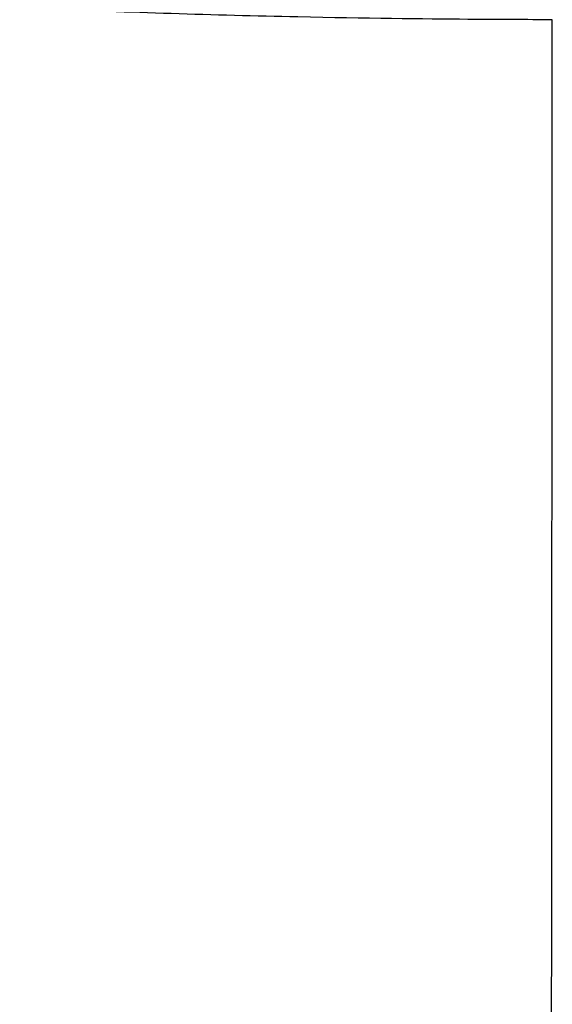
# Model space of a CAD drawing. Header units: millimetres. Extents: x 0 to 5219, y 0 to 2970.
# Tile 9 of 232: x 992 to 1004, y 514 to 536. Entities that reach past the tile are written whole.
import ezdxf

# ---------------------------------------------------------------- set-up
doc = ezdxf.new("R2010")
doc.units = ezdxf.units.MM
doc.header["$LTSCALE"] = 0.2

# ---------------------------------------------------------------- blocks, each defined once
blk = doc.blocks.new('A$C0ad0ff27')
blk.add_open_spline([(0.057, 235.014), (-0.41, 235.016), (-2.636, 235.011), (-7.582, 235.116), (-9.478, 235.177), (-12.611, 235.311), (-13.856, 235.373), (-16.741, 235.538), (-18.37, 235.648), (-20.895, 235.844), (-21.806, 235.921), (-23.188, 236.045), (-23.666, 236.089), (-26.68, 236.38), (-29.141, 236.666), (-34.65, 237.416), (-37.625, 237.906), (-40.752, 238.526), (-41.116, 238.6), (-44.46, 239.295), (-47.148, 239.986), (-49.79, 240.811), (-50.081, 240.904), (-50.635, 241.086), (-50.902, 241.175), (-51.3, 241.313), (-51.436, 241.361), (-52.075, 241.589), (-52.596, 241.779), (-53.34, 242.072), (-53.587, 242.173), (-54.484, 242.548), (-55.087, 242.82), (-56.243, 243.388), (-56.805, 243.696), (-57.547, 244.135), (-57.759, 244.265), (-58.593, 244.8), (-59.125, 245.209), (-59.633, 245.67), (-59.69, 245.723), (-59.863, 245.89), (-59.973, 246.003), (-60.149, 246.197), (-60.222, 246.28), (-60.667, 246.829), (-61.115, 247.55), (-61.218, 248.448), (-61.222, 248.49), (-61.268, 249.149), (-61.091, 249.749), (-60.74, 250.538), (-60.533, 250.883), (-60.231, 251.283), (-60.188, 251.339), (-60.143, 251.394)], degree=3, knots=[0.000004, 0.000004, 0.000004, 0.000004, 0.139875, 0.139875, 0.227512, 0.227512, 0.285894, 0.285894, 0.363713, 0.363713, 0.408155, 0.408155, 0.431826, 0.431826, 0.55804, 0.55804, 0.726318, 0.726318, 0.748791, 0.748791, 0.934846, 0.934846, 0.958293, 0.958293, 0.980317, 0.980317, 0.992046, 0.992046, 1.035571, 1.035571, 1.057896, 1.057896, 1.118512, 1.118512, 1.185121, 1.185121, 1.212956, 1.212956, 1.299325, 1.299325, 1.310275, 1.310275, 1.333714, 1.333714, 1.350359, 1.350359, 1.438721, 1.438721, 1.44302, 1.44302, 1.506527, 1.506527, 1.556602, 1.556602, 1.564732, 1.564732, 1.564732, 1.564732])
blk.add_open_spline([(0.001, 165.043), (0.025, 191.217), (0.044, 214.618), (0.057, 235.014)], degree=3)

msp = doc.modelspace()

# ---------------------------------------------------------------- block references
msp.add_blockref('A$C0ad0ff27', (1004.425, 301.014))

doc.saveas('drawing.dxf')
